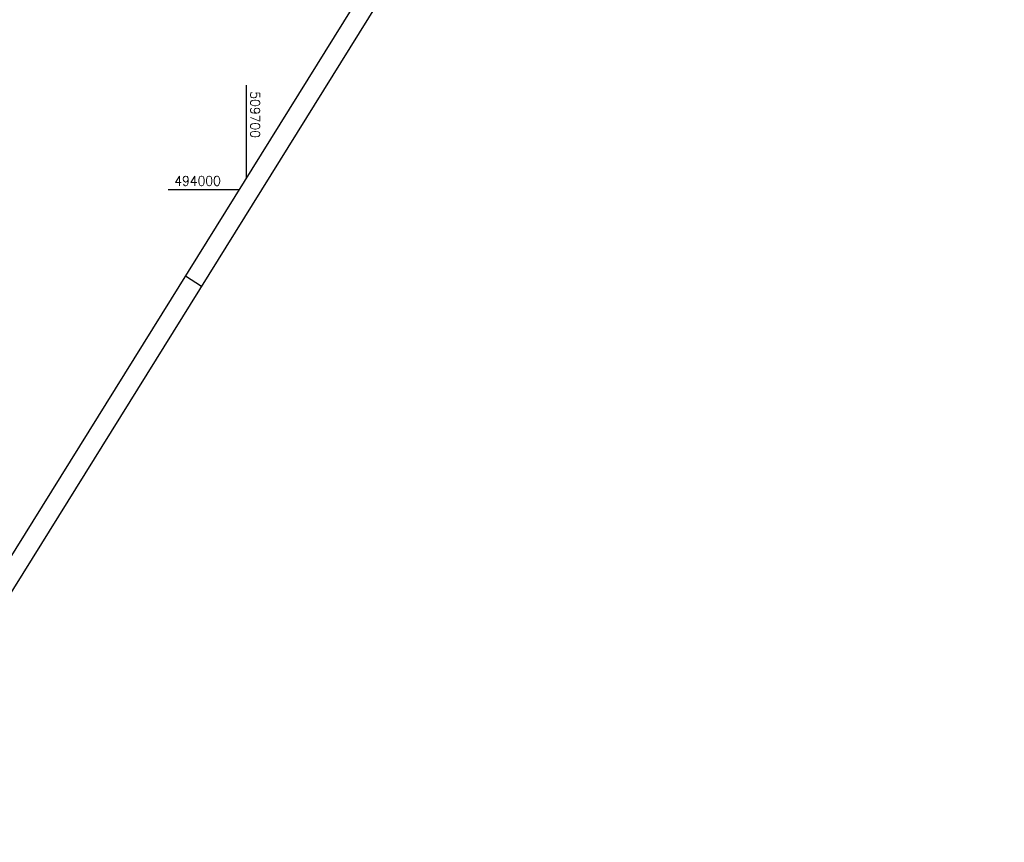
# Model space of a CAD drawing. Extents: x 509045 to 509897, y 493347 to 494467.
# Tile 6 of 9: x 509641 to 509897, y 493830 to 494044. Entities that reach past the tile are written whole.
import ezdxf

# ---------------------------------------------------------------- set-up
doc = ezdxf.new("R2010")
doc.units = 0
doc.header["$LTSCALE"] = 10
doc.header["$MEASUREMENT"] = 0
doc.linetypes.add('LT00', pattern=[0])
doc.layers.add('RAHMEN', color=250, linetype='Continuous')
doc.layers.add('V_RASTER', color=250, linetype='LT00')
doc.styles.get("Standard").update_dxf_attribs({"font": 'romans.shx', "width": 0.8})

msp = doc.modelspace()

# ---------------------------------------------------------------- linework, layer by layer
at = {"layer": 'RAHMEN'}
msp.add_line((509688.33, 493974.83), (509684.09, 493977.47), dxfattribs=at)
for points in [[(509644.95, 494467.12), (509045.11, 493503.58), (509297.24, 493346.62), (509897.09, 494310.16), (509644.95, 494467.12)], [(509635.99, 494443.26), (509147.12, 493657.99), (509390.77, 493506.31), (509879.63, 494291.58), (509635.99, 494443.26)]]:
    msp.add_lwpolyline(points, dxfattribs=at)
at = {"layer": 'V_RASTER'}
for p, q in [((509700, 494003.04), (509700, 494027.16)), ((509679.61, 494000), (509698.11, 494000))]:
    msp.add_line(p, q, dxfattribs=at)

# ---------------------------------------------------------------- texts
for s, rotation, width, p in [(' 509700', 270.0001, 0.944, (509701, 494027.16)), (' 494000', 0.0001, 0.941, (509679.61, 494001))]:
    msp.add_text(s, height=2.5, rotation=rotation, dxfattribs=dict(at, width=width)).set_placement(p)

doc.saveas('drawing.dxf')
